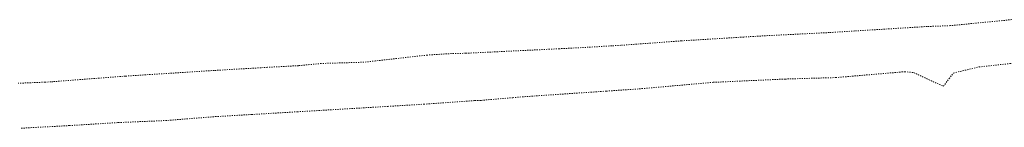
# Model space of a CAD drawing. Header units: metres. Extents: x 7527663 to 7537587, y 5492976 to 5503267.
# Tile 20 of 256: x 7533530 to 7533947, y 5497342 to 5497387. Entities that reach past the tile are written whole.
import ezdxf

# ---------------------------------------------------------------- set-up
doc = ezdxf.new("R2010")
doc.units = ezdxf.units.M
doc.linetypes.add('egug-500', pattern=[1, 0.5, -0.5])

msp = doc.modelspace()

# ---------------------------------------------------------------- linework, layer by layer
at = {"layer": '218-kontur użytku gruntowego', "color": 7, "linetype": 'egug-500', "lineweight": 18, "flags": 128}
for points in [[(7533914.65, 5497384.53), (7533883.93, 5497382.64)], [(7533924.47, 5497384.9), (7533914.65, 5497384.53)], [(7533950.49, 5497387.45), (7533924.47, 5497384.9)], [(7533844.12, 5497380.5), (7533839.23, 5497380.2)], [(7533873.08, 5497381.96), (7533844.12, 5497380.5)], [(7533883.93, 5497382.64), (7533873.08, 5497381.96)], [(7533780.95, 5497376.33), (7533771.04, 5497375.72)], [(7533784.85, 5497376.55), (7533780.95, 5497376.33)], [(7533810.5, 5497378.43), (7533784.85, 5497376.55)], [(7533836.95, 5497380.06), (7533810.5, 5497378.43)], [(7533839.23, 5497380.2), (7533836.95, 5497380.06)], [(7533702.81, 5497372.4), (7533680.9, 5497369.92)], [(7533713.07, 5497373.06), (7533702.81, 5497372.4)], [(7533719.05, 5497373.16), (7533713.07, 5497373.06)], [(7533754.64, 5497374.89), (7533719.05, 5497373.16)], [(7533758.73, 5497375.09), (7533754.64, 5497374.89)], [(7533771.04, 5497375.72), (7533758.73, 5497375.09)], [(7533936.62, 5497367.35), (7533987.85, 5497372.97)], [(7533648.22, 5497367.89), (7533635.02, 5497367.2)], [(7533657.86, 5497368.83), (7533648.22, 5497367.89)], [(7533675.96, 5497369.36), (7533657.86, 5497368.83)], [(7533677.91, 5497369.58), (7533675.96, 5497369.36)], [(7533680.9, 5497369.92), (7533677.91, 5497369.58)], [(7533612.44, 5497365.86), (7533574.85, 5497363.46)], [(7533632.27, 5497367.02), (7533612.44, 5497365.86)], [(7533635.02, 5497367.2), (7533632.27, 5497367.02)], [(7533875.91, 5497362.83), (7533905.14, 5497365.33)], [(7533905.14, 5497365.33), (7533908.91, 5497364.94)], [(7533908.91, 5497364.94), (7533921.48, 5497359.13)], [(7533921.48, 5497359.13), (7533925.77, 5497364.78)], [(7533925.77, 5497364.78), (7533936.62, 5497367.35)], [(7533540.74, 5497360.89), (7533529.42, 5497360.42)], [(7533543.32, 5497361.04), (7533540.74, 5497360.89)], [(7533544.09, 5497361.1), (7533543.32, 5497361.04)], [(7533574.85, 5497363.46), (7533544.09, 5497361.1)], [(7533792.65, 5497358.04), (7533823.98, 5497360.82)], [(7533823.98, 5497360.82), (7533854.49, 5497362.22)], [(7533854.49, 5497362.22), (7533875.91, 5497362.83)], [(7533743.01, 5497354.66), (7533772.14, 5497356.64)], [(7533772.14, 5497356.64), (7533778.73, 5497357.09)], [(7533778.73, 5497357.09), (7533792.65, 5497358.04)], [(7533686.06, 5497350.6), (7533701.33, 5497351.53)], [(7533701.33, 5497351.53), (7533722.98, 5497353.07)], [(7533722.98, 5497353.07), (7533725.67, 5497353.16)], [(7533725.67, 5497353.16), (7533739.02, 5497354.3)], [(7533739.02, 5497354.3), (7533743.01, 5497354.66)], [(7533612.96, 5497346.25), (7533628.36, 5497347.15)], [(7533628.36, 5497347.15), (7533647.73, 5497348.3)], [(7533647.73, 5497348.3), (7533671.66, 5497349.73)], [(7533671.66, 5497349.73), (7533686.06, 5497350.6)], [(7533551.13, 5497342.44), (7533571.85, 5497343.73)], [(7533571.85, 5497343.73), (7533591.85, 5497344.58)], [(7533591.85, 5497344.58), (7533612.96, 5497346.25)], [(7533530.7, 5497341.33), (7533551.13, 5497342.44)]]:
    msp.add_lwpolyline(points, dxfattribs=at)

doc.saveas('drawing.dxf')
